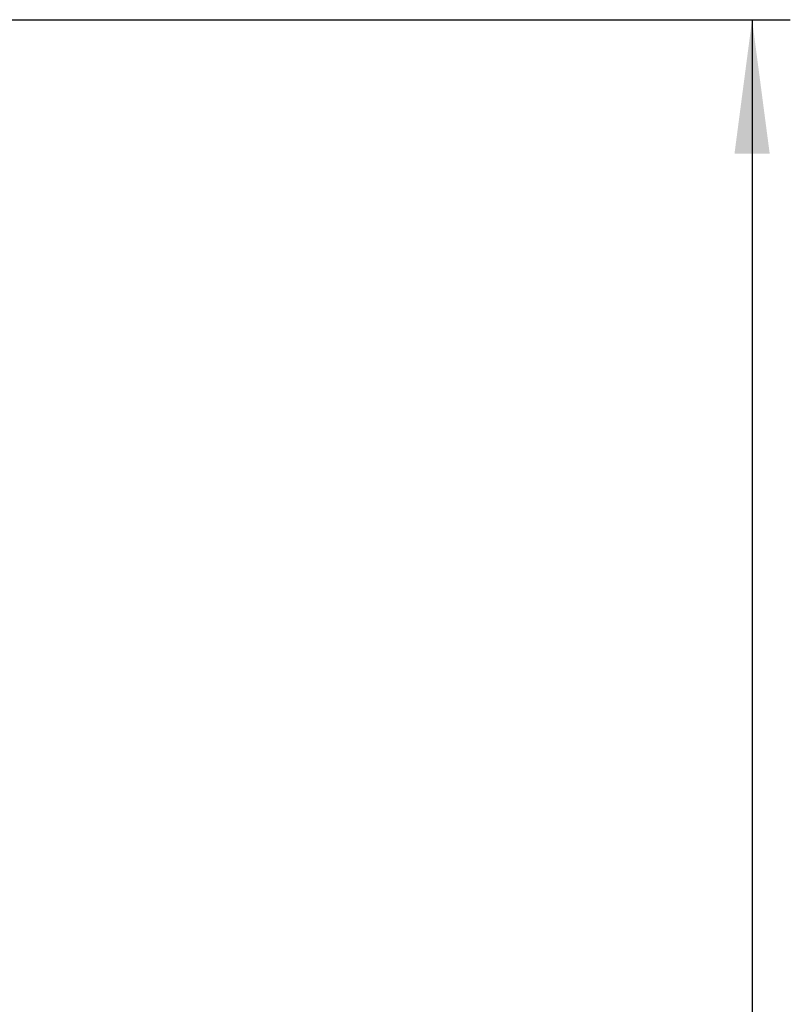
# Paper-space layout 'Blatt3' of a CAD drawing. Header units: millimetres. Extents: x 5 to 418, y 2 to 292.
# Tile 39 of 54: x 116 to 136, y 219 to 245. Entities that reach past the tile are written whole.
import ezdxf

# ---------------------------------------------------------------- set-up
doc = ezdxf.new("R2010")
doc.units = ezdxf.units.MM
doc.layers.add('SLD-0', color=7, linetype='Continuous')
doc.styles.add('SLDTEXTSTYLE0', font='TXT', dxfattribs={"width": 0.605})
doc.dimstyles.new('SLDDIMSTYLE0', dxfattribs={"dimtxt": 3.5, "dimasz": 3.5, "dimexe": 0, "dimexo": 0.0625, "dimgap": 0.875, "dimtad": 1, "dimlfac": 3, "dimrnd": 1e-09, "dimzin": 12, "dimdsep": 46, "dimtxsty": 'SLDTEXTSTYLE0', "dimsah": 1, "dimcen": 0.09, "dimadec": 0, "dimazin": 3, "dimtfac": 1, "dimtofl": 0, "dimtmove": 0, "dimatfit": 3, "dimfxl": 1, "dimfrac": 2, "dimtolj": 1, "dimtzin": 12, "dimarcsym": 0})

# ---------------------------------------------------------------- blocks, each defined once
blk = doc.blocks.new('_D_14')
at = {"layer": 'SLD-0', "color": 7}
for p, q in [((113.304, 244.968), (135.759, 244.968)), ((134.759, 244.968), (134.759, 96.802)), ((113.97, 96.802), (135.759, 96.802))]:
    blk.add_line(p, q, dxfattribs=at)
for centre, start, end in [((132.073, 171.529), 63.4349, 116.5651), ((132.073, 170.241), 243.4349, 296.5651)]:
    blk.add_arc(centre, 6.006, start, end, dxfattribs=at)
for points in [[(134.759, 244.968), (134.299, 241.468), (135.219, 241.468)], [(134.759, 96.802), (135.219, 100.302), (134.299, 100.302)]]:
    blk.add_solid(points, dxfattribs=at)
at = {"layer": 'SLD-0', "color": 7, "insert": (130.247, 164.869), "char_height": 3.5, "attachment_point": 1, "rotation": 90, "style": 'SLDTEXTSTYLE0'}
blk.add_mtext('444,5', dxfattribs=at)

psp = doc.layouts.new('Blatt3')

# ---------------------------------------------------------------- dimensions: what is measured, and where the dimension line sits
at = {"layer": 'SLD-0', "color": 7}
dim = psp.add_linear_dim(base=(134.7586, 96.8017), p1=(113.3036, 244.9684), p2=(113.9703, 96.8017), angle=90, text='(<>)', dimstyle='SLDDIMSTYLE0', dxfattribs=at)
dim.commit()
dim.dimension.update_dxf_attribs({"geometry": '_D_14', "text_midpoint": (134.7586, 170.885), "dimtype": 160})

doc.saveas('drawing.dxf')
